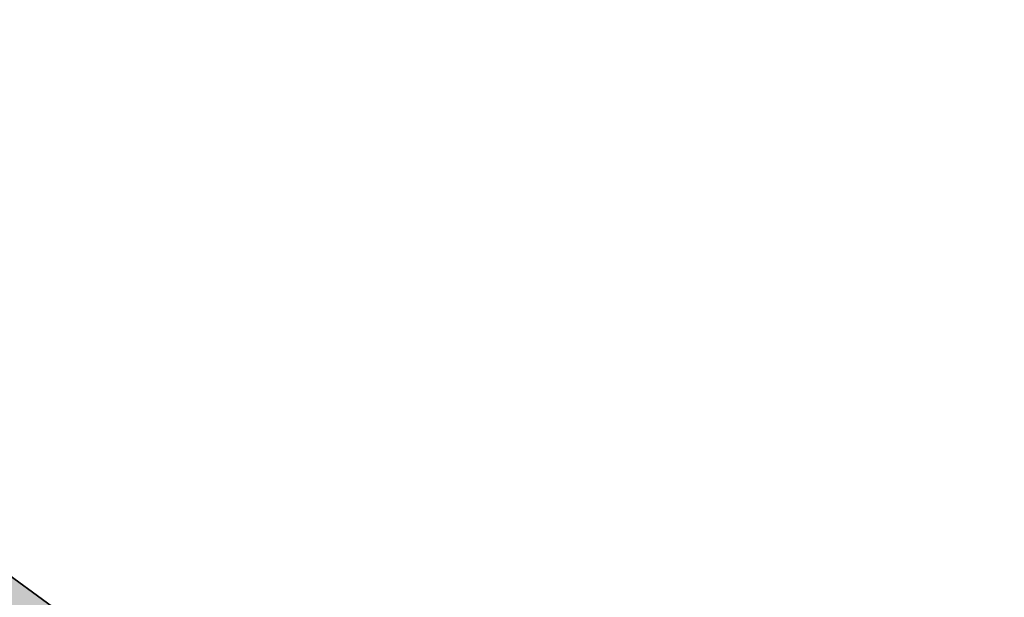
# Model space of a CAD drawing. Header units: metres. Extents: x 203098 to 203426, y 395898 to 396132.
# Tile 4 of 6: x 203217 to 203279, y 396057 to 396093. Entities that reach past the tile are written whole.
import ezdxf

# ---------------------------------------------------------------- set-up
doc = ezdxf.new("R2010")
doc.units = ezdxf.units.M
doc.layers.add('N-WA-GR-GRAS-V', color=61, linetype='Continuous', lineweight=18)
doc.layers.add('N-WA-GW-DIJK_TEEN_BINNEN-G', color=90, linetype='Continuous', lineweight=35)

msp = doc.modelspace()

# ---------------------------------------------------------------- hatches: boundary and pattern name
at = {"layer": 'N-WA-GR-GRAS-V', "linetype": 'Continuous', "lineweight": 18}
msp.add_hatch(color=61, dxfattribs=at).paths.add_polyline_path([(203275.22, 396007.212), (203272.283, 396009.309), (203268.213, 396012.214), (203264.144, 396015.118), (203260.074, 396018.023), (203256.004, 396020.928), (203251.935, 396023.833), (203247.865, 396026.737), (203243.795, 396029.642), (203239.726, 396032.547), (203235.656, 396035.452), (203231.586, 396038.356), (203227.517, 396041.261), (203223.447, 396044.166), (203219.377, 396047.071), (203215.307, 396049.976), (203211.237, 396052.88), (203207.166, 396055.784), (203203.094, 396058.687), (203199.022, 396061.59), (203194.949, 396064.491), (203190.875, 396067.392), (203186.801, 396070.292), (203182.727, 396073.191), (203178.652, 396076.09), (203174.576, 396078.987), (203170.5, 396081.884), (203166.423, 396084.78), (203162.346, 396087.675), (203161.758, 396088.093), (203165.43, 396093.267), (203165.999, 396092.821), (203169.891, 396089.662), (203174.556, 396087.593), (203178.007, 396083.814), (203181.902, 396080.66), (203186.294, 396078.205), (203190.611, 396075.646), (203194.778, 396072.873), (203198.895, 396070.032), (203203.154, 396067.39), (203207.309, 396064.6), (203211.464, 396061.811), (203215.511, 396058.872), (203219.551, 396055.922), (203223.561, 396052.933), (203227.555, 396049.922), (203231.634, 396047.03), (203235.69, 396044.106), (203239.81, 396041.271), (203243.87, 396038.354), (203247.958, 396035.475), (203251.98, 396032.502), (203256.045, 396029.592), (203260.112, 396026.683), (203264.167, 396023.758), (203268.194, 396020.792), (203272.17, 396017.757), (203276.296, 396014.931), (203279.348, 396012.995), (203275.22, 396007.212)], flags=0)

# ---------------------------------------------------------------- linework, layer by layer
at = {"layer": 'N-WA-GW-DIJK_TEEN_BINNEN-G', "color": 90, "linetype": 'Continuous', "lineweight": 35}
msp.add_polyline3d([(203219.551, 396055.922, 13.266), (203215.511, 396058.872, 13.248), (203211.464, 396061.811, 13.233), (203207.309, 396064.6, 13.281), (203203.154, 396067.39, 13.327), (203198.895, 396070.032, 13.434), (203194.778, 396072.873, 13.458), (203190.611, 396075.646, 13.511), (203186.294, 396078.205, 13.65), (203181.902, 396080.66, 13.832), (203178.007, 396083.814, 13.727), (203174.556, 396087.593, 13.374), (203169.891, 396089.662, 13.854)], dxfattribs=at)

doc.saveas('drawing.dxf')
